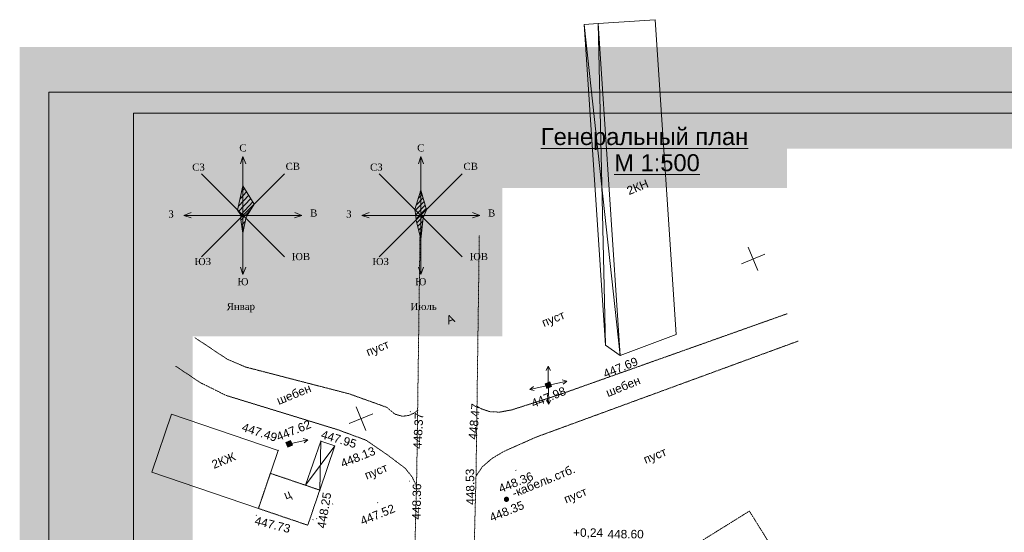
# Model space of a CAD drawing. Header units: millimetres. Extents: x 918404 to 1362154, y 4120617 to 4364104.
# Tile 112 of 256: x 984009 to 1007261, y 4210962 to 4223076. Entities that reach past the tile are written whole.
import ezdxf

# ---------------------------------------------------------------- set-up
doc = ezdxf.new("R2010")
doc.units = ezdxf.units.MM
doc.header["$MEASUREMENT"] = 0
doc.linetypes.add('Д_ТРОТ_ТРУБА', pattern=[1.5, 0.75, -0.75])
for name, color, linetype, lineweight in [('(001) Сетка_Ном._пера__132', 132, 'Continuous', 18), ('(007) Здания_Ном._пера__7', 7, 'Continuous', 18), ('(008) Скульптуры_Ном._пера__7', 7, 'Continuous', 18), ('(016) Кабель_Ном._пера__7', 7, 'Continuous', 18), ('(022) Возд. Линии_Ном._пера__240', 240, 'Continuous', 18), ('(022) Возд. Линии_Ном._пера__7', 7, 'Continuous', 18), ('(025) Дорога_Ном._пера__7', 7, 'Continuous', 18), ('(038) Деревья_Ном._пера__1', 1, 'Continuous', 18), ('(038) Деревья_Ном._пера__5', 5, 'Continuous', 18), ('0_Ном._пера__1', 1, 'Continuous', 18), ('0_Ном._пера__174', 174, 'Continuous', 18), ('0_Ном._пера__255', 255, 'Continuous', 18), ('0_Ном._пера__5', 5, 'Continuous', 18), ('0_Ном._пера__7', 7, 'Continuous', 18), ('0_Ном._пера__7_Ном._пера__7', 7, 'Continuous', 18), ('111111111111_Ном._пера__7', 7, 'Continuous', 18), ('ВЫСОТА_Ном._пера__7', 7, 'Continuous', 18), ('ТОЧКИ_Ном._пера__5', 5, 'Continuous', 18)]:
    doc.layers.add(name, color=color, linetype=linetype, lineweight=lineweight)
doc.styles.add('СГЕНЕРИР_СТИЛЬ_1', font='arial.ttf')
doc.styles.add('СГЕНЕРИР_СТИЛЬ_16', font='arial.ttf')
doc.styles.add('СГЕНЕРИР_СТИЛЬ_2', font='arial.ttf')
doc.styles.add('СГЕНЕРИР_СТИЛЬ_4', font='times.ttf')

msp = doc.modelspace()

# ---------------------------------------------------------------- hatches: boundary and pattern name
at = {"layer": '(022) Возд. Линии_Ном._пера__240', "linetype": 'Continuous'}
h = msp.add_hatch(color=256, dxfattribs=at)
h.paths.add_polyline_path([(996525.6, 4214515.9), (996414.5, 4214470.6), (996459.8, 4214359.5), (996570.9, 4214404.8)])
h.paths.add_polyline_path([(996501.9, 4214441.5, -1.0000337), (996483.4, 4214433.9, -1)], flags=0)
h = msp.add_hatch(color=256, dxfattribs=at)
h.paths.add_polyline_path([(990406.1, 4213129.6), (990294.9, 4213084.3), (990340.3, 4212973.2), (990451.4, 4213018.5)])
h.paths.add_polyline_path([(990382.4, 4213055.2, -1.0000337), (990363.9, 4213047.6, -1)], flags=0)
at = {"layer": '(022) Возд. Линии_Ном._пера__7', "linetype": 'Continuous'}
for points in [[(996502, 4214434.1, 1), (996483.3, 4214441.3, 1)], [(990382.5, 4213047.8, 1), (990363.8, 4213055, 1)]]:
    msp.add_hatch(color=256, dxfattribs=at).paths.add_polyline_path(points)
at = {"layer": '0_Ном._пера__1', "linetype": 'Continuous'}
h = msp.add_hatch(dxfattribs=at)
h.set_pattern_fill('Блоки_стеновые', color=256, style=0, pattern_type=2)
h.set_pattern_definition([(46.081, (993546.68, 4218658.42), (-52.125, 54.1296), [])])
h.paths.add_polyline_path([(993480.8, 4219049.5), (993615.2, 4218583.9), (993560.8, 4218449.5), (993537.4, 4218393), (993480.8, 4217889.5), (993367.7, 4218336.4), (993339.4, 4218591)])
at = {"layer": '0_Ном._пера__255', "linetype": 'Continuous'}
h = msp.add_hatch(color=256, dxfattribs=at)
h.paths.add_polyline_path([(984008.6, 4222430.7), (984008.6, 4191424.3), (1027388.1, 4191424.3), (1027388.1, 4222430.7)])
h.paths.add_polyline_path([(988092.7, 4192586.6), (988092.7, 4220030.8), (1011993.6, 4220030.8), (1011993.6, 4212461.4), (1013230.7, 4212461.4), (1013230.7, 4198595), (1006775.5, 4198595), (1006775.5, 4192586.6)], flags=0)
for points in [[(995407.8, 4215592.2), (987046.5, 4215592.2), (987046.5, 4220524.1), (995407.8, 4220524.1)], [(1001028, 4220030.8), (994821.3, 4220030.8), (994821.3, 4219097), (1001028, 4219097)], [(1002131.8, 4220030.8), (995925.1, 4220030.8), (995925.1, 4219097), (1002131.8, 4219097)]]:
    msp.add_hatch(color=256, dxfattribs=at).paths.add_polyline_path(points)
at = {"layer": '0_Ном._пера__5', "linetype": 'Continuous'}
h = msp.add_hatch(dxfattribs=at)
h.set_pattern_fill('Блоки_стеновые', color=256, style=0, pattern_type=2)
h.set_pattern_definition([(46.723, (989396.66, 4218773.99), (-62.069, 65.918), [])])
h.paths.add_polyline_path([(989240.5, 4218449.5), (989153.2, 4218576.8), (989280.5, 4219149.5), (989549.2, 4218718.2), (989380.5, 4218449.5), (989351.2, 4218378.8), (989280.5, 4218029.5), (989223.9, 4218393)])

# ---------------------------------------------------------------- linework, layer by layer
at = {"layer": '(001) Сетка_Ном._пера__132', "linetype": 'Continuous'}
for p, q in [((1001215.5, 4217700.6), (1001442.1, 4217145.1)), ((1001051, 4217309.6), (1001606.6, 4217536.1)), ((991955.9, 4213924.4), (992182.5, 4213368.8)), ((991791.4, 4213533.3), (992347, 4213759.9))]:
    msp.add_line(p, q, dxfattribs=at)
at = {"layer": '(016) Кабель_Ном._пера__7', "linetype": 'Continuous'}
for p, q in [((995455, 4211739.5), (995543, 4211775.4)), ((995455.2, 4211741.7), (995541.3, 4211776.8)), ((995455.4, 4211743.9), (995539.6, 4211778.3)), ((995455.4, 4211738.6), (995543.4, 4211774.4)), ((995455.5, 4211746.2), (995537.9, 4211779.8)), ((995455.6, 4211740.8), (995541.7, 4211775.9)), ((995455.6, 4211735.4), (995545.4, 4211772)), ((995455.7, 4211748.4), (995536.3, 4211781.3)), ((995455.7, 4211743), (995540.9, 4211777.8)), ((995455.8, 4211737.6), (995543.7, 4211773.5)), ((995455.9, 4211750.6), (995534.6, 4211782.7)), ((995455.9, 4211745.2), (995539.2, 4211779.2)), ((995456, 4211734.5), (995545.8, 4211771.1)), ((995456.1, 4211747.5), (995537.6, 4211780.7)), ((995456.2, 4211736.7), (995545, 4211773)), ((995456.2, 4211731.3), (995547.9, 4211768.7)), ((995456.3, 4211749.7), (995535.9, 4211782.2)), ((995456.4, 4211751.9), (995533.3, 4211783.3)), ((995456.4, 4211733.5), (995546.2, 4211770.2)), ((995456.6, 4211754.2), (995531.6, 4211784.7)), ((995456.6, 4211730.4), (995548.2, 4211767.8)), ((995456.7, 4211732.6), (995547.5, 4211769.6)), ((995456.9, 4211729.5), (995548.6, 4211766.8)), ((995457, 4211753.2), (995532.9, 4211784.2)), ((995457.1, 4211755.5), (995530.3, 4211785.3)), ((995457.3, 4211728.5), (995549, 4211765.9)), ((995457.7, 4211756.8), (995529, 4211785.8)), ((995457.7, 4211727.6), (995549.4, 4211765)), ((995458.1, 4211726.7), (995549.7, 4211764.1)), ((995458.2, 4211758.1), (995527.7, 4211786.4)), ((995458.5, 4211725.8), (995551.1, 4211763.5)), ((995458.8, 4211759.4), (995527.3, 4211787.3)), ((995458.8, 4211724.8), (995551.4, 4211762.6)), ((995459.2, 4211723.9), (995551.8, 4211761.7)), ((995459.3, 4211760.7), (995526, 4211787.9)), ((995459.6, 4211723), (995552.2, 4211760.7)), ((995459.9, 4211762), (995524.7, 4211788.4)), ((995460, 4211722.1), (995552.6, 4211759.8)), ((995460.3, 4211721.1), (995552.9, 4211758.9)), ((995460.4, 4211763.3), (995523.4, 4211789)), ((995460.7, 4211720.2), (995552.4, 4211757.6)), ((995461, 4211764.6), (995521.2, 4211789.1)), ((995461.1, 4211719.3), (995552.8, 4211756.7)), ((995461.5, 4211765.9), (995519.9, 4211789.7)), ((995461.5, 4211718.4), (995553.1, 4211755.7)), ((995461.9, 4211717.4), (995553.5, 4211754.8)), ((995462.1, 4211767.2), (995518.6, 4211790.2)), ((995462.2, 4211716.5), (995553.9, 4211753.9)), ((995462.6, 4211715.6), (995554.3, 4211753)), ((995463, 4211714.6), (995554.7, 4211752)), ((995463.5, 4211768.9), (995517.3, 4211790.8)), ((995464.1, 4211770.2), (995515, 4211791)), ((995464.3, 4211714.1), (995555, 4211751.1)), ((995464.7, 4211713.2), (995554.5, 4211749.8)), ((995465, 4211712.2), (995554.9, 4211748.9)), ((995465.4, 4211711.3), (995555.2, 4211748)), ((995465.6, 4211771.9), (995513.7, 4211791.5)), ((995466.1, 4211773.2), (995511.5, 4211791.7)), ((995466.7, 4211710.8), (995555.6, 4211747)), ((995467.1, 4211709.8), (995555.1, 4211745.7)), ((995467.5, 4211708.9), (995555.4, 4211744.8)), ((995467.6, 4211774.8), (995509.3, 4211791.8)), ((995468.8, 4211708.4), (995555.8, 4211743.9)), ((995469.1, 4211776.5), (995507, 4211792)), ((995469.2, 4211707.4), (995555.3, 4211742.6)), ((995469.5, 4211706.5), (995555.7, 4211741.6)), ((995470.8, 4211706), (995555.1, 4211740.3)), ((995471.2, 4211705), (995555.5, 4211739.4)), ((995471.5, 4211778.6), (995504.8, 4211792.2)), ((995472.5, 4211704.5), (995554.9, 4211738.1)), ((995472.9, 4211703.6), (995555.3, 4211737.2)), ((995473.9, 4211780.6), (995501.6, 4211792)), ((995474.2, 4211703), (995554.8, 4211735.9)), ((995474.6, 4211702.1), (995555.1, 4211735)), ((995475.9, 4211701.6), (995554.6, 4211733.6)), ((995476.3, 4211782.7), (995497.6, 4211791.4)), ((995477.2, 4211701), (995554, 4211732.3)), ((995477.6, 4211700.1), (995554.4, 4211731.4)), ((995478.9, 4211699.5), (995553.9, 4211730.1)), ((995480.2, 4211699), (995553.3, 4211728.8)), ((995481.4, 4211785.9), (995491.6, 4211790.1)), ((995481.5, 4211698.4), (995553.7, 4211727.9)), ((995481.9, 4211697.5), (995553.2, 4211726.6)), ((995483.2, 4211697), (995552.6, 4211725.3)), ((995484.5, 4211696.4), (995552.1, 4211724)), ((995485.8, 4211695.9), (995551.5, 4211722.7)), ((995487.1, 4211695.3), (995551, 4211721.4)), ((995488.4, 4211694.8), (995550.4, 4211720.1)), ((995489.7, 4211694.2), (995549.9, 4211718.8)), ((995491.9, 4211694), (995549.3, 4211717.5)), ((995493.2, 4211693.5), (995547.8, 4211715.8)), ((995494.5, 4211692.9), (995547.3, 4211714.5)), ((995496.7, 4211692.8), (995545.8, 4211712.8)), ((995499, 4211692.6), (995545.3, 4211711.5)), ((995500.3, 4211692.1), (995543.8, 4211709.8)), ((995502.5, 4211691.9), (995542.3, 4211708.1)), ((995505.7, 4211692.1), (995539.9, 4211706.1)), ((995507.9, 4211691.9), (995538.4, 4211704.4)), ((995512, 4211692.5), (995535.1, 4211702)), ((995516.1, 4211693.1), (995531.8, 4211699.5))]:
    msp.add_line(p, q, dxfattribs=at)
msp.add_circle((995505.9, 4211741.9), 50, dxfattribs=at)
at = {"layer": '(022) Возд. Линии_Ном._пера__7', "linetype": 'Continuous'}
for p, q in [((996489.9, 4214887.1), (996440.5, 4214786.7)), ((996492.4, 4214487.1), (996489.9, 4214887.1)), ((996489.9, 4214887.1), (996540.5, 4214787.4)), ((996540.8, 4214448.6), (996930.9, 4214537)), ((996930.9, 4214537), (996822.3, 4214563.7)), ((996930.9, 4214537), (996844.4, 4214466.1)), ((996443.5, 4214426.6), (996053.4, 4214338.2)), ((996053.4, 4214338.2), (996139.9, 4214409.1)), ((996053.4, 4214338.2), (996162, 4214311.5)), ((996493.6, 4214387.3), (996500.8, 4213987.4)), ((996500.8, 4213987.4), (996449, 4214086.5)), ((996500.8, 4213987.4), (996549, 4214088.3)), ((990421.3, 4213062.3), (990811.4, 4213150.7)), ((990422.3, 4213062.5), (990812.4, 4213150.9)), ((990811.4, 4213150.7), (990702.8, 4213177.3)), ((990812.4, 4213150.9), (990703.9, 4213177.6)), ((990811.4, 4213150.7), (990724.9, 4213079.8)), ((990812.4, 4213150.9), (990725.9, 4213080))]:
    msp.add_line(p, q, dxfattribs=at)
at = {"layer": '(022) Возд. Линии_Ном._пера__7', "linetype": 'Continuous', "flags": 128}
for points in [[(996459.8, 4214359.5), (996570.9, 4214404.8), (996525.6, 4214515.9), (996414.5, 4214470.6)], [(990340.3, 4212973.2), (990451.4, 4213018.5), (990406.1, 4213129.6), (990294.9, 4213084.3)]]:
    msp.add_lwpolyline(points, close=True, dxfattribs=at)
at = {"layer": '(022) Возд. Линии_Ном._пера__7', "linetype": 'Continuous'}
for centre in [(996492.7, 4214437.7), (990373.2, 4213051.4)]:
    msp.add_circle(centre, 10, dxfattribs=at)
at = {"layer": '0_Ном._пера__1', "linetype": 'Continuous'}
for p, q in [((993339.4, 4218591), (993480.8, 4219049.5)), ((993615.2, 4218583.9), (993480.8, 4219049.5)), ((993339.4, 4218591), (993360.8, 4218449.5)), ((993560.8, 4218449.5), (993615.2, 4218583.9)), ((993360.8, 4218449.5), (993367.7, 4218336.4)), ((993367.7, 4218336.4), (993480.8, 4217889.5)), ((993480.8, 4217889.5), (993537.4, 4218393)), ((993537.4, 4218393), (993560.8, 4218449.5))]:
    msp.add_line(p, q, dxfattribs=at)
at = {"layer": '0_Ном._пера__174', "linetype": 'Continuous', "flags": 128}
for points in [[(984699.3, 4192086.6), (984699.3, 4221366.6), (1026699.3, 4221366.6), (1026699.3, 4192086.6)], [(986699.3, 4220866.6), (1026199.3, 4220866.6), (1026199.3, 4192586.6), (986699.3, 4192586.6)]]:
    msp.add_lwpolyline(points, close=True, dxfattribs=at)
at = {"layer": '0_Ном._пера__5', "linetype": 'Continuous'}
for p, q in [((989153.2, 4218576.8), (989280.5, 4219149.5)), ((989549.2, 4218718.2), (989280.5, 4219149.5)), ((989380.5, 4218449.5), (989549.2, 4218718.2)), ((989153.2, 4218576.8), (989240.5, 4218449.5)), ((989223.9, 4218393), (989240.5, 4218449.5)), ((989223.9, 4218393), (989280.5, 4218029.5)), ((989280.5, 4218029.5), (989351.2, 4218378.8)), ((989351.2, 4218378.8), (989380.5, 4218449.5))]:
    msp.add_line(p, q, dxfattribs=at)
at = {"layer": '0_Ном._пера__7', "linetype": 'Continuous'}
for p, q in [((989224.5, 4219670.4), (989280.5, 4219841.7)), ((989280.5, 4217057.3), (989280.5, 4219841.7)), ((989280.5, 4219841.7), (989347.3, 4219672.4)), ((993424.8, 4219670.4), (993480.8, 4219841.7)), ((993480.8, 4217057.3), (993480.8, 4219841.7)), ((993480.8, 4219841.7), (993547.7, 4219672.4)), ((988299.6, 4217468.7), (990261.3, 4219430.4)), ((988299.6, 4219430.4), (990261.3, 4217468.7)), ((992499.9, 4217468.7), (994461.7, 4219430.4)), ((992499.9, 4219430.4), (994461.7, 4217468.7)), ((987888.3, 4218449.5), (988057.6, 4218516.4)), ((990672.7, 4218449.5), (990503.4, 4218516.4)), ((992088.6, 4218449.5), (992257.9, 4218516.4)), ((994873, 4218449.5), (994703.7, 4218516.4)), ((987888.3, 4218449.5), (990672.7, 4218449.5)), ((988059.6, 4218393.5), (987888.3, 4218449.5)), ((990501.3, 4218393.5), (990672.7, 4218449.5)), ((992088.6, 4218449.5), (994873, 4218449.5)), ((992260, 4218393.5), (992088.6, 4218449.5)), ((994701.7, 4218393.5), (994873, 4218449.5)), ((989224.5, 4217228.7), (989280.5, 4217057.3)), ((989280.5, 4217057.3), (989347.3, 4217226.6)), ((993424.8, 4217228.7), (993480.8, 4217057.3)), ((993480.8, 4217057.3), (993547.7, 4217226.6))]:
    msp.add_line(p, q, dxfattribs=at)
at = {"layer": '0_Ном._пера__7', "linetype": 'Continuous', "flags": 128}
for points in [[(997672.5, 4222987.2), (998191.6, 4215137.5), (997840.7, 4215383.5), (997339.3, 4222965.2)], [(998191.6, 4215137.5), (997672.5, 4222987.2), (999016.7, 4223076.1), (999508.8, 4215634.7)], [(990111, 4212896.8), (987592, 4213752.1), (987126.6, 4212381.6), (989645.6, 4211526.2)], [(991116.8, 4213119.1), (991449.3, 4213006.1), (991094.1, 4211960.2), (990761.6, 4212073.1)]]:
    msp.add_lwpolyline(points, close=True, dxfattribs=at)
for points in [[(997840.7, 4215383.5), (997672.5, 4222987.2), (997339.3, 4222965.2), (998191.6, 4215137.5)], [(991449.3, 4213006.1), (990761.6, 4212073.1), (991094.1, 4211960.2), (991116.8, 4213119.1)]]:
    msp.add_lwpolyline(points, dxfattribs=at)
at = {"layer": '0_Ном._пера__7', "linetype": 'Д_ТРОТ_ТРУБА', "flags": 128}
for points in [[(993463, 4218004.6), (993385.8, 4212353.7), (993302.9, 4209044.7), (993325, 4197946.2), (993332.7, 4194034.8)], [(994862.9, 4217985.4), (994785.6, 4212326.6), (994702.9, 4209028.6), (994724.9, 4197949), (994732.7, 4194037.6)], [(1002129.8, 4216125.9), (996705.9, 4214198.6), (995621, 4213853.2), (995338.2, 4213801.9), (995110.4, 4213812.3), (994923.2, 4213874.8), (994807.6, 4213941.8)], [(988142.8, 4215564.9), (988905.8, 4215054.5), (989338.2, 4214868.8), (990098.2, 4214672), (991797, 4214231.9), (992678.5, 4213915.1), (992869, 4213755.5), (993045.8, 4213704), (993195, 4213724.8), (993318.4, 4213775.1), (993415.2, 4213851.2)], [(994784.7, 4212291.3), (994935.1, 4212509.9), (995154.4, 4212700.6), (995432.7, 4212869.5), (996205.9, 4213212.5), (1002392.7, 4215481.3)], [(993378.3, 4212056.7), (993278.1, 4212268.7), (993114, 4212473.6), (992717.2, 4212774.8), (992188.4, 4213139.3), (991520, 4213386.9), (988889.9, 4214194.5), (988288.8, 4214491), (987692.2, 4214888.2)]]:
    msp.add_lwpolyline(points, dxfattribs=at)
for points in [[(991094.1, 4211960.2), (989927.5, 4212356.3), (989645.6, 4211526.2), (990812.3, 4211130.1)], [(996070.8, 4208244.4), (1001241, 4211463.2), (1002770.1, 4209007.2), (997599.9, 4205788.4)]]:
    msp.add_lwpolyline(points, close=True, dxfattribs=at)
at = {"layer": 'ТОЧКИ_Ном._пера__5', "linetype": 'Continuous'}
for p, q in [((998191.6, 4215137.5), (998200.9, 4215141.3)), ((996492.7, 4214437.7), (996501.9, 4214441.5)), ((993228.4, 4213812), (993237.7, 4213815.8)), ((994830.9, 4213752.7), (994840.2, 4213756.5)), ((991116.8, 4213119.1), (991126, 4213122.8)), ((990111, 4212896.8), (990120.3, 4212900.5)), ((990373.2, 4213051.4), (990382.4, 4213055.2)), ((991744, 4213051.7), (991753.2, 4213055.5)), ((995720.8, 4212426.3), (995730.1, 4212430)), ((994785.6, 4212326.6), (994794.8, 4212330.4)), ((991094.1, 4211960.2), (991103.4, 4211963.9)), ((993214.3, 4212167.4), (993223.6, 4212171.2)), ((995505.9, 4211741.9), (995515.1, 4211745.6)), ((991393.6, 4211630.1), (991402.8, 4211633.8)), ((992455, 4211661.9), (992464.2, 4211665.6)), ((989592.7, 4211362.9), (989601.9, 4211366.6)), ((989838.7, 4211460.7), (989847.9, 4211464.4)), ((991017.5, 4211280.8), (991026.8, 4211284.6)), ((990928.9, 4211257.8), (990938.2, 4211261.6))]:
    msp.add_line(p, q, dxfattribs=at)

# ---------------------------------------------------------------- texts
at = {"layer": '(007) Здания_Ном._пера__7', "linetype": 'Continuous', "char_height": 200, "attachment_point": 7, "rotation": 22.18669, "style": 'СГЕНЕРИР_СТИЛЬ_1'}
for s, insert in [('{2КН}', (998397.7, 4218929)), ('{2КЖ}', (988595.4, 4212459.3))]:
    msp.add_mtext(s, dxfattribs=dict(at, insert=insert))
at = {"layer": '(008) Скульптуры_Ном._пера__7', "linetype": 'Continuous', "char_height": 200, "attachment_point": 7, "rotation": 22.18669, "style": 'СГЕНЕРИР_СТИЛЬ_1'}
for insert in [(996411.3, 4215755.8), (992260.8, 4215063.3), (998812.5, 4212522.7), (992225.9, 4212148.7), (996932.8, 4211584.4)]:
    msp.add_mtext('{пуст}', dxfattribs=dict(at, insert=insert))
at = {"layer": '(016) Кабель_Ном._пера__7', "linetype": 'Continuous', "insert": (995686.2, 4211779.7), "char_height": 200, "attachment_point": 7, "rotation": 22.18669, "style": 'СГЕНЕРИР_СТИЛЬ_1'}
msp.add_mtext('{-кабель.стб.}', dxfattribs=at)
at = {"layer": '(025) Дорога_Ном._пера__7', "linetype": 'Continuous', "char_height": 200, "attachment_point": 7, "rotation": 22.18669, "style": 'СГЕНЕРИР_СТИЛЬ_1'}
for s, insert in [('{A}', (994131.4, 4215870.4)), ('{шебен}', (997902.9, 4214153.8)), ('{шебен}', (990128, 4213969.4)), ('{ц}', (990316.4, 4211682.4))]:
    msp.add_mtext(s, dxfattribs=dict(at, insert=insert))
at = {"layer": '(038) Деревья_Ном._пера__1', "linetype": 'Continuous', "insert": (998318.3, 4210917.8), "char_height": 200, "attachment_point": 5, "style": 'СГЕНЕРИР_СТИЛЬ_2'}
msp.add_mtext('{448.60}', dxfattribs=at)
at = {"layer": '(038) Деревья_Ном._пера__5', "linetype": 'Continuous', "insert": (997432, 4210936.6), "char_height": 200, "attachment_point": 5, "style": 'СГЕНЕРИР_СТИЛЬ_2'}
msp.add_mtext('{+0,24}', dxfattribs=at)
at = {"layer": '0_Ном._пера__7_Ном._пера__7', "linetype": 'Continuous', "char_height": 400, "attachment_point": 8, "style": 'СГЕНЕРИР_СТИЛЬ_16'}
for s, insert in [('{\\LГенеральный план }', (998764.5, 4219993.5)), ('{\\L    М 1:500}', (998749.5, 4219490.5))]:
    msp.add_mtext(s, dxfattribs=dict(at, insert=insert))
at = {"layer": '111111111111_Ном._пера__7', "linetype": 'Continuous', "char_height": 168.75, "attachment_point": 2, "rotation": 0.60736, "style": 'СГЕНЕРИР_СТИЛЬ_4'}
for s, insert in [('{С}', (989279.5, 4220130.2)), ('{С}', (993479.9, 4220130.2)), ('{СЗ}', (988230.4, 4219675.2)), ('{СВ}', (990457.8, 4219694.8)), ('{СЗ}', (992430.8, 4219675.2)), ('{СВ}', (994658.1, 4219694.8)), ('{З}', (987582.3, 4218568.6)), ('{В}', (990952, 4218591.6)), ('{З}', (991782.7, 4218568.6)), ('{В}', (995152.4, 4218591.6)), ('{ЮВ}', (990650, 4217562.6)), ('{ЮВ}', (994850.3, 4217562.6)), ('{ЮЗ}', (988332.5, 4217445.7)), ('{ЮЗ}', (992532.8, 4217445.7)), ('{Ю}', (989279.5, 4216968.8)), ('{Ю}', (993479.9, 4216968.8)), ('{Январ }', (989230.5, 4216383.5)), ('{Июль }', (993547.4, 4216383.2))]:
    msp.add_mtext(s, dxfattribs=dict(at, insert=insert))
at = {"layer": 'ВЫСОТА_Ном._пера__7', "linetype": 'Continuous', "char_height": 200, "attachment_point": 4, "style": 'СГЕНЕРИР_СТИЛЬ_1'}
for s, insert, rotation in [('{447.69}', (997801.9, 4214693.7), 22.18669), ('{447.98}', (996102.9, 4213993.9), 22.18669), ('{448.47}', (994706.2, 4213155.1), 84.96448), ('{447.62}', (990083.9, 4213208.5), 22.18669), ('{448.37}', (993399.7, 4212934.1), 87.07012), ('{447.49}', (989267.2, 4213456.9), 341.97744), ('{447.95}', (991136.1, 4213283), 343.57269), ('{448.13}', (991600.7, 4212577.7), 22.18669), ('{448.53}', (994657.2, 4211611.9), 91.14222), ('{448.36}', (995331.1, 4211982.4), 22.18669), ('{448.36}', (993375, 4211260.5), 88.79376), ('{448.25}', (991131.2, 4211061.1), 80.6082), ('{447.52}', (992065.2, 4211218), 22.18669), ('{448.35}', (995116.1, 4211298), 22.18669), ('{447.73}', (989565.9, 4211245.1), 346.04865)]:
    msp.add_mtext(s, dxfattribs=dict(at, insert=insert, rotation=rotation))

doc.saveas('drawing.dxf')
